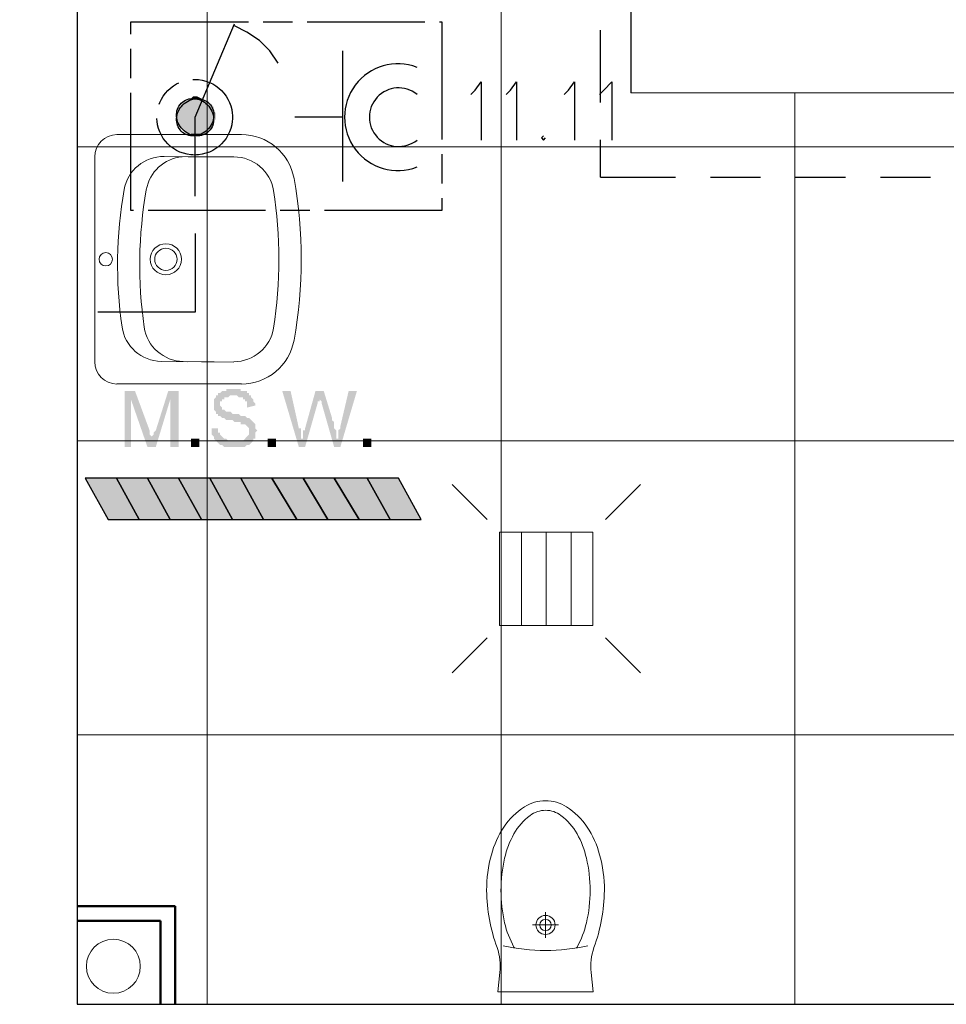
# Model space of a CAD drawing. Header units: millimetres. Extents: x 282377 to 1404227, y -783705 to 1038705.
# Tile 39 of 243: x 377517 to 377706, y 7429 to 7630. Entities that reach past the tile are written whole.
import ezdxf

# ---------------------------------------------------------------- set-up
doc = ezdxf.new("R2010")
doc.units = ezdxf.units.MM
doc.linetypes.add('ACAD_ISO08W100', pattern=[36, 24, -3, 6, -3])
doc.layers.add('!!ELEKTRYKA', color=7, linetype='Continuous')
for name, color, linetype, lineweight in [('BA_KS_ist.', 34, 'Continuous', 13), ('PG_WIDOKOWE_CIENKIE', 7, 'Continuous', 18), ('PG_WYPOSAŻENIE', 9, 'Continuous', 18)]:
    doc.layers.add(name, color=color, linetype=linetype, lineweight=lineweight)
doc.styles.get("Standard").update_dxf_attribs({"font": 'arial.ttf'})

# ---------------------------------------------------------------- blocks, each defined once
blk = doc.blocks.new('A$Cf7835451')
at = {"layer": 'PG_WIDOKOWE_CIENKIE', "lineweight": 18}
for p, q in [((29.97, 50.9), (4.55, 50.9)), ((0, 4.55), (0, 46.36)), ((13.56, 46.28), (18.9, 46.36)), ((17.27, 46.25), (17.27, 46.33)), ((18.09, 46.3), (28.43, 46.46)), ((19.09, 46.31), (19.09, 46.36)), ((24.43, 46.36), (21.8, 46.36)), ((21.8, 46.36), (21.8, 46.36)), ((21.82, 46.36), (21.82, 46.36)), ((22.54, 46.36), (22.54, 46.41)), ((23.62, 46.36), (23.62, 46.38)), ((14.2, 4.47), (19.54, 4.55)), ((17.27, 4.51), (17.27, 4.6)), ((28.43, 4.55), (19.09, 4.55)), ((29.97, 0), (4.55, 0))]:
    blk.add_line(p, q, dxfattribs=at)
for centre, radius in [((14.54, 25.45), 3.18), ((2.27, 25.45), 1.36), ((14.54, 25.45), 2.27)]:
    blk.add_circle(centre, radius, dxfattribs=at)
for centre, radius, start, end in [((4.55, 46.36), 4.55, 90, 180), ((29.97, 40), 10.91, 10.2403, 90), ((13.68, 38.1), 8.18, 90.8747, 171.7206), ((18.21, 38.12), 8.18, 90.8747, 171.7206), ((28.43, 38.18), 8.18, 9.1541, 90), ((-50.54, 25.45), 92.72, 349.7597, 10.2403), ((92.84, 26.58), 88.17, 171.7206, 190.0289), ((97.37, 26.6), 88.17, 171.7206, 190.0289), ((-50.54, 25.45), 88.17, 350.8459, 9.1541), ((14.07, 12.65), 8.18, 190.0289, 270.8747), ((18.6, 12.67), 8.18, 190.0289, 264.7924), ((28.43, 12.73), 8.18, 270, 350.8459), ((29.97, 10.91), 10.91, 270, 349.7597), ((4.55, 4.55), 4.55, 180, 270)]:
    blk.add_arc(centre, radius, start, end, dxfattribs=at)
blk = doc.blocks.new('A$C29037962')
at = {"layer": 'PG_WYPOSAŻENIE', "lineweight": 18}
for p, q in [((12.03, 16.29), (12.03, 11.01)), ((9.39, 13.65), (14.66, 13.65))]:
    blk.add_line(p, q, dxfattribs=at)
blk.add_lwpolyline([(0, 20.69, -0.066486), (0.97, 27.98, -0.079028), (3.52, 33.64, -0.107158), (7.72, 37.75, -0.141632), (12.03, 39, -0.141632), (16.33, 37.75, -0.107158), (20.53, 33.64, -0.079028), (23.08, 27.98, -0.066486), (24.05, 20.69, -0.082267), (21.92, 9.02, 0.113756), (21.32, 3.96), (21.75, 0), (2.3, 0), (2.73, 3.96, 0.113756), (2.13, 9.02, -0.082267)], format="xyb", close=True, dxfattribs=at)
for points in [[(5.68, 8.96, -0.003664), (5.59, 9.12, -0.070396), (3.67, 14.1, -0.05666), (2.93, 20.69, -0.05666), (3.67, 27.27, -0.070396), (5.59, 32.26, -0.106167), (8.87, 36, -0.161429), (12.03, 37.05, -0.161429), (15.18, 36, -0.106167), (18.46, 32.26, -0.070396), (20.38, 27.27, -0.05666), (21.13, 20.69, -0.05666), (20.38, 14.1, -0.070396), (18.46, 9.12, -0.003664), (18.37, 8.96, -0.161429)], [(0, 20.69, -0.071321), (0, 20.69)]]:
    blk.add_lwpolyline(points, format="xyb", dxfattribs=at)
for radius in [1.95, 1.17]:
    blk.add_circle((12.03, 13.65), radius, dxfattribs=at)
blk.add_arc((12.03, 47.92), 39.47, 257.3322, 282.6678, dxfattribs=at)
blk = doc.blocks.new('A$C6810ecfa')
at = {"layer": 'BA_KS_ist.', "color": 18, "linetype": 'Continuous', "lineweight": 20, "ltscale": 25, "true_color": 0x000000}
blk.add_circle((-371.64, 194.26), 5.5, dxfattribs=at)
blk = doc.blocks.new('A$Cb384932f')
at = {"layer": 'BA_KS_ist.', "color": 34}
for p, q in [((-302.48, 292.57), (-295.32, 285.41)), ((-271.19, 285.41), (-264.03, 292.57)), ((-292.78, 282.87), (-273.73, 282.87)), ((-292.78, 263.82), (-292.78, 282.87)), ((-288.34, 282.87), (-288.34, 263.82)), ((-283.26, 282.87), (-283.26, 263.82)), ((-278.18, 282.87), (-278.18, 263.82)), ((-273.73, 282.87), (-273.73, 263.82)), ((-273.73, 263.82), (-292.78, 263.82)), ((-302.48, 254.12), (-295.32, 261.28)), ((-264.03, 254.12), (-271.19, 261.28))]:
    blk.add_line(p, q, dxfattribs=at)

msp = doc.modelspace()

# ---------------------------------------------------------------- hatches: boundary and pattern name
at = {"layer": '!!ELEKTRYKA', "linetype": 'ACAD_ISO08W100', "true_color": 0x950000}
for points in [[(377540.51, 7554.28), (377538.4, 7554.28), (377538.4, 7542.85), (377539.67, 7542.85), (377539.67, 7552.59)], [(377540.51, 7554.28), (377539.67, 7552.59), (377543.05, 7542.85), (377543.9, 7544.54), (377543.9, 7544.54), (377543.9, 7544.97), (377543.9, 7544.97), (377543.48, 7545.39), (377543.48, 7545.81), (377543.48, 7546.24)], [(377549.4, 7554.28), (377547.29, 7554.28), (377544.75, 7546.24), (377544.75, 7546.24), (377544.32, 7545.81), (377544.32, 7545.81), (377544.32, 7545.39), (377543.9, 7544.97), (377543.9, 7544.54), (377543.9, 7544.54), (377543.05, 7542.85), (377544.75, 7542.85), (377547.71, 7552.59)], [(377560.41, 7554.7), (377560.41, 7554.7), (377559.14, 7554.7), (377559.14, 7554.28), (377558.72, 7554.28), (377558.29, 7554.28), (377558.29, 7554.28), (377557.87, 7553.86), (377557.45, 7553.86), (377557.45, 7553.43), (377557.02, 7553.43), (377557.02, 7553.01), (377557.02, 7553.01), (377556.6, 7552.59), (377556.6, 7552.59), (377556.6, 7552.16), (377556.6, 7551.74), (377556.6, 7551.32), (377556.6, 7551.32), (377556.6, 7550.89), (377556.6, 7550.47), (377556.6, 7550.47), (377557.02, 7550.05), (377557.02, 7550.05), (377557.02, 7549.62), (377557.45, 7549.62), (377557.45, 7549.2), (377557.87, 7549.2), (377558.29, 7548.78), (377558.29, 7548.78), (377558.29, 7548.78), (377558.72, 7548.78), (377558.72, 7548.78), (377559.14, 7548.35), (377559.56, 7548.35), (377559.99, 7548.35), (377560.41, 7548.35), (377560.83, 7547.93), (377561.26, 7547.93), (377561.26, 7547.93), (377561.68, 7547.93), (377562.1, 7547.93), (377562.1, 7547.51), (377562.53, 7547.51), (377562.95, 7547.51), (377562.95, 7547.51), (377563.37, 7547.08), (377563.37, 7547.08), (377563.37, 7547.08), (377563.8, 7546.66), (377563.8, 7546.24), (377563.8, 7545.81), (377563.8, 7545.81), (377563.8, 7545.39), (377563.8, 7545.39), (377563.37, 7544.97), (377563.37, 7544.97), (377562.95, 7544.54), (377562.95, 7544.54), (377562.53, 7544.12), (377562.1, 7544.12), (377562.1, 7544.12), (377561.68, 7544.12), (377561.26, 7544.12), (377560.83, 7544.12), (377557.02, 7544.12), (377557.45, 7543.7), (377557.45, 7543.7), (377557.87, 7543.27), (377557.87, 7543.27), (377558.29, 7543.27), (377558.29, 7543.27), (377558.72, 7542.85), (377559.14, 7542.85), (377559.14, 7542.85), (377559.56, 7542.85), (377559.99, 7542.85), (377560.41, 7542.85), (377560.83, 7542.85), (377560.83, 7542.85), (377560.83, 7542.85), (377561.26, 7542.85), (377561.68, 7542.85), (377562.1, 7542.85), (377562.53, 7542.85), (377562.53, 7542.85), (377562.95, 7542.85), (377563.37, 7543.27), (377563.37, 7543.27), (377563.8, 7543.27), (377563.8, 7543.27), (377564.22, 7543.7), (377564.22, 7543.7), (377564.64, 7544.12), (377564.64, 7544.54), (377565.07, 7544.54), (377565.07, 7544.97), (377565.07, 7545.39), (377565.07, 7545.39), (377565.07, 7545.81), (377565.49, 7546.24), (377565.49, 7546.24), (377565.07, 7546.66), (377565.07, 7547.08), (377565.07, 7547.08), (377565.07, 7547.51), (377564.64, 7547.93), (377564.64, 7547.93), (377564.22, 7548.35), (377564.22, 7548.35), (377563.8, 7548.78), (377563.8, 7548.78), (377563.37, 7548.78), (377563.37, 7548.78), (377562.95, 7549.2), (377562.95, 7549.2), (377562.53, 7549.2), (377562.1, 7549.2), (377562.1, 7549.2), (377561.68, 7549.62), (377561.26, 7549.62), (377560.83, 7549.62), (377560.41, 7549.62), (377559.99, 7550.05), (377559.56, 7550.05), (377559.14, 7550.05), (377559.14, 7550.05), (377558.72, 7550.47), (377558.72, 7550.47), (377558.29, 7550.47), (377558.29, 7550.47), (377558.29, 7550.89), (377557.87, 7551.32), (377557.87, 7551.74), (377557.87, 7551.74), (377557.87, 7552.16), (377558.29, 7552.16), (377558.29, 7552.59), (377558.72, 7552.59), (377558.72, 7553.01), (377559.14, 7553.01), (377559.14, 7553.01), (377559.56, 7553.01), (377559.99, 7553.43), (377560.41, 7553.43), (377560.83, 7553.43), (377564.22, 7553.43), (377563.8, 7553.43), (377563.8, 7553.86), (377563.37, 7553.86), (377563.37, 7554.28), (377562.95, 7554.28), (377562.95, 7554.28), (377562.53, 7554.28), (377562.1, 7554.28), (377562.1, 7554.7), (377561.68, 7554.7), (377561.26, 7554.7), (377560.83, 7554.7)], [(377564.22, 7553.43), (377560.83, 7553.43), (377561.26, 7553.43), (377561.68, 7553.01), (377562.1, 7553.01), (377562.1, 7553.01), (377562.53, 7553.01), (377562.53, 7552.59), (377562.95, 7552.59), (377562.95, 7552.16), (377563.37, 7552.16), (377563.37, 7551.74), (377563.37, 7551.32), (377563.37, 7550.89), (377565.07, 7551.32), (377565.07, 7551.32), (377565.07, 7551.32), (377565.07, 7551.74), (377564.64, 7552.16), (377564.64, 7552.59), (377564.64, 7552.59), (377564.22, 7553.01), (377564.22, 7553.01)], [(377572.27, 7554.28), (377570.57, 7554.28), (377573.96, 7542.85), (377574.81, 7544.54), (377574.38, 7544.54), (377574.38, 7544.97), (377574.38, 7545.39), (377574.38, 7545.39), (377574.38, 7545.81), (377574.38, 7546.24), (377574.38, 7546.66), (377573.96, 7546.66)], [(377579.04, 7554.28), (377577.35, 7554.28), (377575.23, 7546.66), (377575.23, 7546.66), (377575.23, 7546.24), (377574.81, 7546.24), (377574.81, 7545.81), (377574.81, 7545.39), (377574.81, 7544.97), (377574.81, 7544.54), (377573.96, 7542.85), (377575.23, 7542.85), (377577.77, 7551.74), (377577.77, 7551.74), (377577.77, 7552.16), (377578.19, 7552.16), (377578.19, 7552.59), (377578.19, 7553.01)], [(377579.04, 7554.28), (377578.19, 7553.01), (377578.19, 7553.01), (377578.19, 7553.01), (377578.19, 7552.59), (377578.62, 7552.16), (377578.62, 7551.74), (377581.16, 7542.85), (377581.58, 7544.54), (377581.58, 7544.54), (377581.58, 7544.97), (377581.58, 7545.39), (377581.58, 7545.81), (377581.58, 7545.81), (377581.58, 7546.24), (377581.16, 7546.66), (377581.16, 7547.08), (377581.16, 7547.08), (377581.16, 7547.51), (377581.16, 7547.93), (377580.73, 7548.35), (377580.73, 7548.78)], [(377585.81, 7554.28), (377584.12, 7554.28), (377582.43, 7547.08), (377582.43, 7546.66), (377582, 7546.24), (377582, 7545.81), (377582, 7545.81), (377582, 7545.39), (377582, 7544.97), (377582, 7544.54), (377581.58, 7544.54), (377581.16, 7542.85), (377582.43, 7542.85)], [(377557.45, 7546.66), (377556.18, 7546.66), (377556.18, 7545.81), (377556.18, 7545.81), (377556.18, 7545.39), (377556.6, 7544.97), (377556.6, 7544.97), (377556.6, 7544.54), (377557.02, 7544.12), (377557.02, 7544.12), (377560.83, 7544.12), (377560.83, 7544.12), (377560.41, 7544.12), (377559.99, 7544.12), (377559.56, 7544.12), (377559.56, 7544.12), (377559.14, 7544.54), (377559.14, 7544.54), (377558.72, 7544.54), (377558.29, 7544.97), (377558.29, 7544.97), (377557.87, 7545.39), (377557.87, 7545.39), (377557.87, 7545.81), (377557.45, 7545.81), (377557.45, 7546.24)]]:
    msp.add_hatch(color=14, dxfattribs=at).paths.add_polyline_path(points)

# ---------------------------------------------------------------- linework, layer by layer
at = {"layer": '!!ELEKTRYKA', "color": 252}
for p, q in [((377528.73, 7844.12), (377528.73, 7429.12)), ((377641.73, 7844.12), (377641.73, 7615.12)), ((377528.73, 7429.12), (377903.73, 7429.12))]:
    msp.add_line(p, q, dxfattribs=at)
at = {"layer": '!!ELEKTRYKA', "color": 252, "lineweight": 15, "ltscale": 15}
for p, q in [((377555.23, 7844.12), (377555.23, 7429.12)), ((377615.23, 7844.12), (377615.23, 7429.12)), ((377675.23, 7615.12), (377675.23, 7429.12)), ((377903.73, 7604.12), (377528.73, 7604.12)), ((377903.73, 7544.12), (377528.73, 7544.12)), ((377903.73, 7484.12), (377528.73, 7484.12))]:
    msp.add_line(p, q, dxfattribs=at)
at = {"layer": '!!ELEKTRYKA', "color": 252, "lineweight": 20}
msp.add_line((377641.73, 7615.12), (377903.73, 7615.12), dxfattribs=at)
at = {"layer": '!!ELEKTRYKA', "color": 252, "lineweight": 50}
for p, q in [((377548.73, 7449.12), (377528.73, 7449.12)), ((377548.73, 7429.12), (377548.73, 7449.12)), ((377545.73, 7446.12), (377528.73, 7446.12)), ((377545.73, 7429.12), (377545.73, 7446.12))]:
    msp.add_line(p, q, dxfattribs=at)
at = {"layer": '!!ELEKTRYKA', "color": 202, "linetype": 'ACAD_ISO08W100', "lineweight": -3, "true_color": 0xa500dd}
msp.add_lwpolyline([(377603.17, 7591.11), (377539.67, 7591.11), (377539.67, 7629.63), (377603.17, 7629.63)], close=True, dxfattribs=at)
for points in [[(377552.79, 7594.07), (377552.79, 7610.16), (377560.83, 7629.21)], [(377569.73, 7621.17), (377568.03, 7623.71), (377565.91, 7625.82), (377563.37, 7627.52), (377560.83, 7628.79)], [(377552.79, 7586.45), (377552.79, 7570.37), (377532.89, 7570.37)]]:
    msp.add_lwpolyline(points, dxfattribs=at)
at = {"layer": '!!ELEKTRYKA', "color": 172, "linetype": 'ACAD_ISO08W100', "lineweight": -3, "true_color": 0x0000b8}
for points in [[(377635.57, 7613.13), (377635.57, 7627.95)], [(377635.57, 7597.89), (377635.57, 7605.51)], [(377635.57, 7597.89), (377650.82, 7597.89)], [(377658, 7597.89), (377668.18, 7597.89)], [(377675.36, 7597.9), (377685.54, 7597.9)], [(377692.72, 7597.9), (377702.9, 7597.9)]]:
    msp.add_lwpolyline(points, dxfattribs=at)
at = {"layer": '!!ELEKTRYKA', "color": 202, "linetype": 'Continuous', "lineweight": -3, "true_color": 0xa500dd}
for points in [[(377582.85, 7623.71), (377582.85, 7597.04)], [(377582.85, 7610.16), (377573.11, 7610.16)]]:
    msp.add_lwpolyline(points, dxfattribs=at)
at = {"layer": '!!ELEKTRYKA', "color": 192, "linetype": 'ACAD_ISO08W100', "lineweight": -3, "true_color": 0x6d00dd}
for points in [[(377609.1, 7614.82), (377609.94, 7615.66), (377611.21, 7617.36), (377611.21, 7605.5)], [(377616.29, 7614.82), (377617.14, 7615.66), (377618.41, 7617.36), (377618.41, 7605.5)], [(377628.15, 7614.82), (377628.99, 7615.66), (377630.26, 7617.36), (377630.26, 7605.5)], [(377635.34, 7614.82), (377636.19, 7615.66), (377637.88, 7617.36), (377637.88, 7605.5)], [(377623.91, 7606.35), (377623.49, 7605.93), (377623.91, 7605.5), (377624.34, 7605.93)]]:
    msp.add_lwpolyline(points, dxfattribs=at)
at = {"layer": '!!ELEKTRYKA', "color": 128, "linetype": 'ACAD_ISO08W100', "lineweight": -3, "true_color": 0x126633}
for points in [[(377541.36, 7528.03), (377536.7, 7536.5), (377530.35, 7536.5), (377535.01, 7528.03)], [(377554.06, 7528.03), (377549.4, 7536.5), (377543.05, 7536.5), (377547.71, 7528.03)], [(377566.76, 7528.03), (377562.1, 7536.5), (377555.75, 7536.5), (377560.41, 7528.03)], [(377579.89, 7528.03), (377574.81, 7536.5), (377568.46, 7536.5), (377573.54, 7528.03)], [(377592.59, 7528.03), (377587.93, 7536.5), (377581.16, 7536.5), (377586.24, 7528.03)]]:
    msp.add_lwpolyline(points, close=True, dxfattribs=at)
at = {"layer": '!!ELEKTRYKA', "color": 40, "linetype": 'ACAD_ISO08W100', "lineweight": -3, "true_color": 0xf8d730}
for points in [[(377547.71, 7528.03), (377543.05, 7536.5), (377536.7, 7536.5), (377541.36, 7528.03)], [(377560.41, 7528.03), (377555.75, 7536.5), (377549.4, 7536.5), (377554.06, 7528.03)], [(377573.54, 7528.03), (377568.46, 7536.5), (377562.1, 7536.5), (377566.76, 7528.03)], [(377586.24, 7528.03), (377581.16, 7536.5), (377574.81, 7536.5), (377579.89, 7528.03)], [(377586.24, 7528.03), (377581.16, 7536.5), (377574.81, 7536.5), (377579.89, 7528.03)], [(377598.94, 7528.03), (377594.28, 7536.5), (377587.93, 7536.5), (377592.59, 7528.03)]]:
    msp.add_lwpolyline(points, close=True, dxfattribs=at)
at = {"layer": '!!ELEKTRYKA', "color": 202, "linetype": 'ACAD_ISO08W100', "lineweight": -3, "true_color": 0xa500dd}
msp.add_circle((377552.69, 7610.16), 7.72, dxfattribs=at)
at = {"layer": '!!ELEKTRYKA', "color": 202, "linetype": 'Continuous', "lineweight": -3, "true_color": 0xa500dd}
for centre, radius, start, end in [((377594.17, 7610.16), 10.89, 68.9225, 291.0775), ((377594.33, 7610.16), 5.98, 51.1199, 308.8801)]:
    msp.add_arc(centre, radius, start, end, dxfattribs=at)
at = {"layer": '!!ELEKTRYKA', "color": 202, "linetype": 'ACAD_ISO08W100', "lineweight": -3, "true_color": 0xa500dd}
for centre, major_axis, start_param, end_param in [((377552.77, 7610.16), (-2.77, 2.91), 1.595199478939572, 7.878384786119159), ((377552.77, 7610.16), (-2.77, 2.91), 1.595199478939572, 7.878384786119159), ((377552.8, 7610.14), (-2.91, -2.77), 1.595199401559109, 7.878384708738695), ((377552.8, 7610.14), (-2.91, -2.77), 1.595199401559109, 7.878384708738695)]:
    msp.add_ellipse(centre, major_axis=major_axis, ratio=0.889884, start_param=start_param, end_param=end_param, dxfattribs=at)
for points in [[(377551.52, 7613.97), (377554.91, 7613.55), (377551.1, 7613.55)], [(377551.52, 7613.97), (377554.91, 7613.55), (377551.1, 7613.55)], [(377551.52, 7613.97), (377554.91, 7613.55), (377551.1, 7613.55)], [(377551.52, 7613.97), (377554.91, 7613.55), (377551.1, 7613.55)], [(377551.52, 7613.97), (377554.48, 7613.97), (377554.91, 7613.55)], [(377551.52, 7613.97), (377554.48, 7613.97), (377554.91, 7613.55)], [(377551.52, 7613.97), (377554.48, 7613.97), (377554.91, 7613.55)], [(377551.52, 7613.97), (377554.48, 7613.97), (377554.91, 7613.55)], [(377552.37, 7614.39), (377554.06, 7613.97), (377551.94, 7613.97)], [(377552.37, 7614.39), (377554.06, 7613.97), (377551.94, 7613.97)], [(377552.37, 7614.39), (377553.21, 7614.39), (377554.06, 7613.97)], [(377553.21, 7614.39), (377553.64, 7613.97), (377552.37, 7613.97)], [(377552.37, 7614.39), (377553.21, 7614.39), (377554.06, 7613.97)], [(377553.21, 7614.39), (377553.64, 7613.97), (377552.37, 7613.97)], [(377549.83, 7612.7), (377556.6, 7611.85), (377549.4, 7611.85)], [(377549.83, 7612.7), (377556.6, 7611.85), (377549.4, 7611.85)], [(377549.4, 7612.28), (377556.6, 7611.85), (377549.4, 7611.85)], [(377549.4, 7612.28), (377556.6, 7612.28), (377556.6, 7611.85)], [(377549.4, 7612.28), (377556.6, 7611.85), (377549.4, 7611.85)], [(377549.4, 7612.28), (377556.6, 7612.28), (377556.6, 7611.85)], [(377549.4, 7611.85), (377556.6, 7611.43), (377549.4, 7611.43)], [(377549.4, 7611.85), (377556.6, 7611.85), (377556.6, 7611.43)], [(377549.4, 7611.85), (377556.6, 7611.43), (377549.4, 7611.43)], [(377549.4, 7611.85), (377556.6, 7611.85), (377556.6, 7611.43)], [(377549.4, 7611.85), (377556.6, 7611.43), (377549.4, 7611.43)], [(377549.4, 7611.85), (377556.6, 7611.85), (377556.6, 7611.43)], [(377549.4, 7611.85), (377556.6, 7611.43), (377549.4, 7611.43)], [(377549.4, 7611.85), (377556.6, 7611.85), (377556.6, 7611.43)], [(377550.25, 7613.12), (377556.18, 7612.7), (377549.83, 7612.7)], [(377550.25, 7613.12), (377556.18, 7612.7), (377549.83, 7612.7)], [(377550.25, 7613.12), (377556.18, 7612.7), (377549.83, 7612.7)], [(377550.25, 7613.12), (377556.18, 7612.7), (377549.83, 7612.7)], [(377549.83, 7612.7), (377556.18, 7612.28), (377549.83, 7612.28)], [(377549.83, 7612.7), (377556.18, 7612.7), (377556.18, 7612.28)], [(377549.83, 7612.7), (377556.18, 7612.7), (377556.6, 7611.85)], [(377549.83, 7612.7), (377556.18, 7612.28), (377549.83, 7612.28)], [(377549.83, 7612.7), (377556.18, 7612.7), (377556.18, 7612.28)], [(377549.83, 7612.7), (377556.18, 7612.7), (377556.6, 7611.85)], [(377550.67, 7613.55), (377555.75, 7613.12), (377550.25, 7613.12)], [(377550.67, 7613.55), (377555.75, 7613.12), (377550.25, 7613.12)], [(377550.67, 7613.55), (377555.75, 7613.12), (377550.25, 7613.12)], [(377550.67, 7613.55), (377555.75, 7613.12), (377550.25, 7613.12)], [(377550.25, 7613.12), (377555.75, 7613.12), (377556.18, 7612.7)], [(377550.25, 7613.12), (377555.75, 7613.12), (377556.18, 7612.7)], [(377550.25, 7613.12), (377555.75, 7613.12), (377556.18, 7612.7)], [(377550.25, 7613.12), (377555.75, 7613.12), (377556.18, 7612.7)], [(377550.67, 7613.55), (377555.33, 7613.55), (377555.75, 7613.12)], [(377550.67, 7613.55), (377555.33, 7613.55), (377555.75, 7613.12)], [(377550.67, 7613.55), (377555.33, 7613.55), (377555.75, 7613.12)], [(377550.67, 7613.55), (377555.33, 7613.55), (377555.75, 7613.12)], [(377549.4, 7611.43), (377557.02, 7611.01), (377548.98, 7611.01)], [(377549.4, 7611.43), (377557.02, 7611.01), (377548.98, 7611.01)], [(377548.98, 7611.01), (377557.02, 7610.16), (377548.98, 7610.16)], [(377548.98, 7611.01), (377557.02, 7611.01), (377557.02, 7610.16)], [(377549.4, 7611.01), (377557.02, 7610.58), (377548.98, 7610.58)], [(377548.98, 7611.01), (377557.02, 7610.16), (377548.98, 7610.16)], [(377548.98, 7611.01), (377557.02, 7611.01), (377557.02, 7610.16)], [(377549.4, 7611.01), (377557.02, 7610.58), (377548.98, 7610.58)], [(377548.98, 7610.58), (377557.02, 7609.74), (377548.98, 7609.74)], [(377548.98, 7610.58), (377557.02, 7610.58), (377557.02, 7609.74)], [(377548.98, 7610.58), (377557.02, 7609.74), (377548.98, 7609.74)], [(377548.98, 7610.58), (377557.02, 7610.58), (377557.02, 7609.74)], [(377548.98, 7610.16), (377556.6, 7609.31), (377549.4, 7609.31)], [(377548.98, 7610.16), (377557.02, 7610.16), (377556.6, 7609.31)], [(377548.98, 7610.16), (377556.6, 7609.31), (377549.4, 7609.31)], [(377548.98, 7610.16), (377557.02, 7610.16), (377556.6, 7609.31)], [(377548.98, 7609.74), (377556.6, 7609.31), (377549.4, 7609.31)], [(377548.98, 7609.74), (377557.02, 7609.74), (377556.6, 7609.31)], [(377548.98, 7609.74), (377556.6, 7609.31), (377549.4, 7609.31)], [(377548.98, 7609.74), (377557.02, 7609.74), (377556.6, 7609.31)], [(377549.4, 7611.43), (377556.6, 7611.43), (377557.02, 7611.01)], [(377549.4, 7611.43), (377556.6, 7611.01), (377549.4, 7611.01)], [(377549.4, 7611.43), (377556.6, 7611.43), (377556.6, 7611.01)], [(377549.4, 7611.43), (377556.6, 7611.43), (377557.02, 7611.01)], [(377549.4, 7611.43), (377556.6, 7611.01), (377549.4, 7611.01)], [(377549.4, 7611.43), (377556.6, 7611.43), (377556.6, 7611.01)], [(377549.4, 7611.01), (377556.6, 7611.01), (377557.02, 7610.58)], [(377549.4, 7611.01), (377556.6, 7611.01), (377557.02, 7610.58)], [(377549.4, 7609.31), (377556.6, 7608.89), (377549.4, 7608.89)], [(377549.4, 7609.31), (377556.6, 7609.31), (377556.6, 7608.89)], [(377549.4, 7609.31), (377556.6, 7608.89), (377549.4, 7608.89)], [(377549.4, 7609.31), (377556.6, 7609.31), (377556.6, 7608.89)], [(377549.4, 7609.31), (377556.6, 7608.89), (377549.4, 7608.89)], [(377549.4, 7609.31), (377556.6, 7609.31), (377556.6, 7608.89)], [(377549.4, 7609.31), (377556.6, 7608.89), (377549.4, 7608.89)], [(377549.4, 7609.31), (377556.6, 7609.31), (377556.6, 7608.89)], [(377549.4, 7608.89), (377556.6, 7608.47), (377549.4, 7608.47)], [(377549.4, 7608.89), (377556.6, 7608.89), (377556.6, 7608.47)], [(377549.4, 7608.89), (377556.6, 7608.47), (377549.4, 7608.47)], [(377549.4, 7608.89), (377556.6, 7608.89), (377556.6, 7608.47)], [(377549.4, 7608.89), (377556.6, 7608.47), (377549.4, 7608.47)], [(377549.4, 7608.89), (377556.6, 7608.89), (377556.6, 7608.47)], [(377549.4, 7608.89), (377556.6, 7608.47), (377549.4, 7608.47)], [(377549.4, 7608.89), (377556.6, 7608.89), (377556.6, 7608.47)], [(377549.4, 7608.47), (377556.18, 7608.04), (377549.83, 7608.04)], [(377549.4, 7608.47), (377556.6, 7608.47), (377556.18, 7608.04)], [(377549.4, 7608.47), (377556.18, 7608.04), (377549.83, 7608.04)], [(377549.4, 7608.47), (377556.6, 7608.47), (377556.18, 7608.04)], [(377549.83, 7608.47), (377556.18, 7608.04), (377549.83, 7608.04)], [(377549.83, 7608.47), (377556.18, 7608.47), (377556.18, 7608.04)], [(377549.83, 7608.47), (377556.18, 7608.04), (377549.83, 7608.04)], [(377549.83, 7608.47), (377556.18, 7608.47), (377556.18, 7608.04)], [(377549.83, 7608.04), (377555.75, 7607.62), (377550.25, 7607.62)], [(377549.83, 7608.04), (377556.18, 7608.04), (377555.75, 7607.62)], [(377549.83, 7608.04), (377555.75, 7607.62), (377550.25, 7607.62)], [(377549.83, 7608.04), (377556.18, 7608.04), (377555.75, 7607.62)], [(377549.83, 7608.04), (377555.75, 7607.62), (377550.25, 7607.62)], [(377549.83, 7608.04), (377556.18, 7608.04), (377555.75, 7607.62)], [(377549.83, 7608.04), (377555.75, 7607.62), (377550.25, 7607.62)], [(377549.83, 7608.04), (377556.18, 7608.04), (377555.75, 7607.62)], [(377550.25, 7607.62), (377555.33, 7607.2), (377550.67, 7607.2)], [(377550.25, 7607.62), (377555.75, 7607.62), (377555.33, 7607.2)], [(377550.25, 7607.62), (377555.33, 7607.2), (377550.67, 7607.2)], [(377550.25, 7607.62), (377555.75, 7607.62), (377555.33, 7607.2)], [(377550.25, 7607.62), (377555.33, 7607.2), (377550.67, 7607.2)], [(377550.25, 7607.62), (377555.75, 7607.62), (377555.33, 7607.2)], [(377550.25, 7607.62), (377555.33, 7607.2), (377550.67, 7607.2)], [(377550.25, 7607.62), (377555.75, 7607.62), (377555.33, 7607.2)], [(377550.67, 7607.2), (377554.91, 7606.77), (377551.1, 7606.77)], [(377550.67, 7607.2), (377555.33, 7607.2), (377554.91, 7606.77)], [(377550.67, 7607.2), (377554.91, 7606.77), (377551.1, 7606.77)], [(377550.67, 7607.2), (377555.33, 7607.2), (377554.91, 7606.77)], [(377551.1, 7607.2), (377554.48, 7606.77), (377551.52, 7606.77)], [(377551.1, 7607.2), (377554.91, 7607.2), (377554.48, 7606.77)], [(377551.1, 7607.2), (377554.48, 7606.77), (377551.52, 7606.77)], [(377551.1, 7607.2), (377554.91, 7607.2), (377554.48, 7606.77)], [(377551.52, 7606.77), (377553.64, 7606.35), (377552.37, 7606.35)], [(377551.52, 7606.77), (377554.48, 7606.77), (377553.64, 7606.35)], [(377551.52, 7606.77), (377553.64, 7606.35), (377552.37, 7606.35)], [(377551.52, 7606.77), (377554.48, 7606.77), (377553.64, 7606.35)], [(377551.94, 7606.77), (377553.21, 7606.35), (377552.37, 7606.35)], [(377551.94, 7606.77), (377554.06, 7606.77), (377553.21, 7606.35)], [(377551.94, 7606.77), (377553.21, 7606.35), (377552.37, 7606.35)], [(377551.94, 7606.77), (377554.06, 7606.77), (377553.21, 7606.35)]]:
    msp.add_solid(points, dxfattribs=at)
at = {"layer": '!!ELEKTRYKA', "color": 14, "linetype": 'ACAD_ISO08W100', "lineweight": -3, "true_color": 0x950000}
for points in [[(377549.4, 7554.28), (377547.71, 7552.59), (377549.4, 7542.85), (377547.71, 7542.85)], [(377551.94, 7542.85), (377551.94, 7544.54), (377553.64, 7542.85), (377553.64, 7544.54)], [(377567.61, 7542.85), (377567.61, 7544.54), (377569.3, 7542.85), (377569.3, 7544.54)], [(377587.08, 7542.85), (377587.08, 7544.54), (377588.78, 7542.85), (377588.78, 7544.54)]]:
    msp.add_solid(points, dxfattribs=at)
at = {"layer": '!!ELEKTRYKA', "color": 128, "linetype": 'ACAD_ISO08W100', "lineweight": -3, "true_color": 0x126633}
for points in [[(377541.36, 7528.03), (377530.35, 7536.5), (377536.7, 7536.5)], [(377541.36, 7528.03), (377535.01, 7528.03), (377530.35, 7536.5)], [(377554.06, 7528.03), (377543.05, 7536.5), (377549.4, 7536.5)], [(377554.06, 7528.03), (377547.71, 7528.03), (377543.05, 7536.5)], [(377566.76, 7528.03), (377555.75, 7536.5), (377562.1, 7536.5)], [(377566.76, 7528.03), (377560.41, 7528.03), (377555.75, 7536.5)], [(377579.89, 7528.03), (377568.46, 7536.5), (377574.81, 7536.5)], [(377579.89, 7528.03), (377573.54, 7528.03), (377568.46, 7536.5)], [(377592.59, 7528.03), (377581.16, 7536.5), (377587.93, 7536.5)], [(377592.59, 7528.03), (377586.24, 7528.03), (377581.16, 7536.5)]]:
    msp.add_solid(points, dxfattribs=at)
at = {"layer": '!!ELEKTRYKA', "color": 40, "linetype": 'ACAD_ISO08W100', "lineweight": -3, "true_color": 0xf8d730}
for points in [[(377547.71, 7528.03), (377536.7, 7536.5), (377543.05, 7536.5)], [(377547.71, 7528.03), (377541.36, 7528.03), (377536.7, 7536.5)], [(377560.41, 7528.03), (377549.4, 7536.5), (377555.75, 7536.5)], [(377560.41, 7528.03), (377554.06, 7528.03), (377549.4, 7536.5)], [(377573.54, 7528.03), (377562.1, 7536.5), (377568.46, 7536.5)], [(377573.54, 7528.03), (377566.76, 7528.03), (377562.1, 7536.5)], [(377586.24, 7528.03), (377574.81, 7536.5), (377581.16, 7536.5)], [(377586.24, 7528.03), (377579.89, 7528.03), (377574.81, 7536.5)], [(377586.24, 7528.03), (377574.81, 7536.5), (377581.16, 7536.5)], [(377586.24, 7528.03), (377579.89, 7528.03), (377574.81, 7536.5)], [(377598.94, 7528.03), (377587.93, 7536.5), (377594.28, 7536.5)], [(377598.94, 7528.03), (377592.59, 7528.03), (377587.93, 7536.5)]]:
    msp.add_solid(points, dxfattribs=at)

# ---------------------------------------------------------------- block references
at = {"layer": '!!ELEKTRYKA', "color": 252}
for name, p in [('A$C6810ecfa', (377907.73, 7242.62)), ('A$Cb384932f', (377907.73, 7242.62)), ('A$C29037962', (377612.29, 7431.66))]:
    msp.add_blockref(name, p, dxfattribs=at)
at = {"layer": '!!ELEKTRYKA', "color": 252, "lineweight": 30, "xscale": -1, "rotation": 180}
msp.add_blockref('A$Cf7835451', (377532.27, 7606.61), dxfattribs=at)

# ---------------------------------------------------------------- texts
at = {"layer": '!!ELEKTRYKA', "color": 6, "lineweight": 15, "insert": (377426.37, 7582.88), "char_height": 20, "width": 158.2809, "attachment_point": 1}
msp.add_mtext('{\\fArial Narrow|b0|i0|c238|p34;K0.10\\P\\H0.75x;Qch 5,3kW}', dxfattribs=at)

doc.saveas('drawing.dxf')
